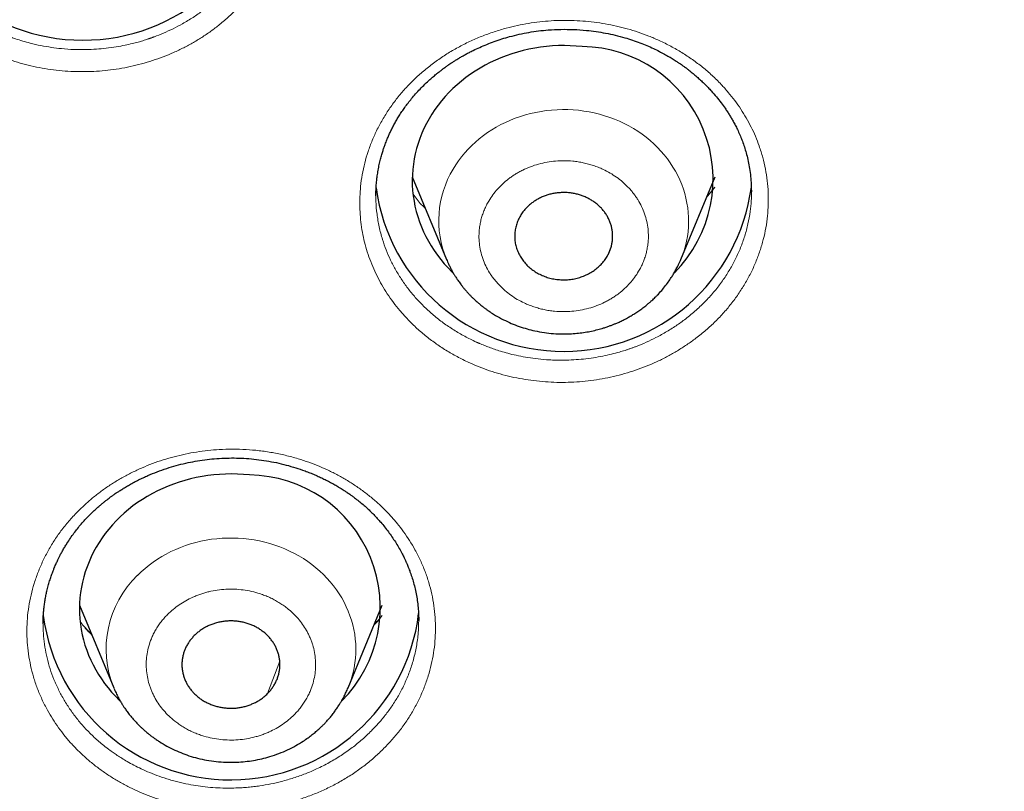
# Model space of a CAD drawing. Header units: millimetres. Extents: x 8 to 578, y 12 to 587.
# Tile 133 of 155: x 334 to 346, y 523 to 532. Entities that reach past the tile are written whole.
import ezdxf

# ---------------------------------------------------------------- set-up
doc = ezdxf.new("R2010")
doc.units = ezdxf.units.MM

msp = doc.modelspace()

# ---------------------------------------------------------------- linework, layer by layer
at = {"color": 7, "linetype": 'Continuous', "lineweight": 30}
for p, q in [((338.427, 530.459), (338.846, 529.447)), ((341.716, 529.447), (342.135, 530.459)), ((342.58, 530.291), (342.58, 530.275)), ((334.352, 525.214), (334.771, 524.201)), ((337.641, 524.201), (338.06, 525.214)), ((333.908, 524.986), (333.908, 524.989)), ((338.506, 525.037), (338.505, 525.025)), ((338.506, 525.037), (338.506, 525.029)), ((334.771, 524.201), (334.772, 524.199)), ((334.771, 524.201), (334.772, 524.199))]:
    msp.add_line(p, q, dxfattribs=at)
at = {"color": 252, "linetype": 'Continuous', "lineweight": 0}
for p, q in [((342.044, 530.224), (342.132, 530.333)), ((342.033, 530.214), (342.044, 530.224)), ((340.866, 529.615), (340.812, 529.482)), ((336.804, 524.526), (336.655, 524.13))]:
    msp.add_line(p, q, dxfattribs=at)
at = {"color": 7, "linetype": 'Continuous', "lineweight": 30, "flags": 128}
for points in [[(340.507, 532.052), (340.434, 532.059), (340.361, 532.063), (340.289, 532.065), (340.216, 532.064), (340.143, 532.06), (340.071, 532.054), (339.998, 532.045), (339.927, 532.034), (339.855, 532.021), (339.785, 532.004), (339.715, 531.986), (339.646, 531.965), (339.578, 531.941), (339.511, 531.916), (339.446, 531.888), (339.381, 531.857), (339.318, 531.825), (339.257, 531.79), (339.197, 531.753), (339.139, 531.714), (339.082, 531.673), (339.028, 531.63), (338.975, 531.586), (338.924, 531.539), (338.875, 531.491), (338.829, 531.441), (338.785, 531.389), (338.743, 531.336), (338.703, 531.281), (338.666, 531.226), (338.632, 531.169), (338.6, 531.11), (338.57, 531.051), (338.543, 530.991), (338.519, 530.929), (338.498, 530.867), (338.479, 530.805), (338.463, 530.741), (338.45, 530.677), (338.44, 530.613), (338.432, 530.549), (338.428, 530.484), (338.426, 530.419), (338.427, 530.354), (338.431, 530.289), (338.438, 530.225), (338.448, 530.16), (338.46, 530.097), (338.475, 530.033), (338.493, 529.97), (338.514, 529.908), (338.538, 529.847), (338.564, 529.786), (338.593, 529.727), (338.625, 529.668), (338.659, 529.611), (338.695, 529.555), (338.734, 529.5), (338.776, 529.446), (338.819, 529.394), (338.865, 529.344), (338.913, 529.295), (338.925, 529.284)], [(336.432, 526.807), (336.359, 526.813), (336.287, 526.817), (336.214, 526.819), (336.141, 526.818), (336.068, 526.814), (335.996, 526.808), (335.924, 526.8), (335.852, 526.789), (335.781, 526.775), (335.71, 526.759), (335.64, 526.74), (335.571, 526.719), (335.504, 526.696), (335.437, 526.67), (335.371, 526.642), (335.307, 526.612), (335.244, 526.579), (335.182, 526.544), (335.122, 526.507), (335.064, 526.468), (335.007, 526.428), (334.953, 526.385), (334.9, 526.34), (334.849, 526.293), (334.801, 526.245), (334.754, 526.195), (334.71, 526.143), (334.668, 526.09), (334.629, 526.036), (334.592, 525.98), (334.557, 525.923), (334.525, 525.865), (334.495, 525.805), (334.469, 525.745), (334.445, 525.684), (334.423, 525.622), (334.404, 525.559), (334.388, 525.496), (334.375, 525.432), (334.365, 525.368), (334.358, 525.303), (334.353, 525.238), (334.351, 525.173), (334.352, 525.109), (334.356, 525.044), (334.363, 524.979), (334.373, 524.915), (334.385, 524.851), (334.401, 524.787), (334.419, 524.725), (334.44, 524.662), (334.463, 524.601), (334.489, 524.54), (334.518, 524.481), (334.55, 524.422), (334.584, 524.365), (334.62, 524.309), (334.659, 524.254), (334.701, 524.201), (334.745, 524.149), (334.791, 524.098), (334.839, 524.05), (334.85, 524.038)]]:
    msp.add_lwpolyline(points, dxfattribs=at)
at = {"color": 252, "linetype": 'Continuous', "lineweight": 0, "flags": 128}
for points in [[(341.715, 529.447), (341.736, 529.5), (341.755, 529.556), (341.771, 529.613), (341.784, 529.67), (341.795, 529.728), (341.803, 529.786), (341.808, 529.845), (341.81, 529.903), (341.809, 529.962), (341.806, 530.021), (341.799, 530.079), (341.79, 530.137), (341.778, 530.195), (341.764, 530.252), (341.746, 530.308), (341.726, 530.364), (341.703, 530.419), (341.678, 530.473), (341.65, 530.526), (341.619, 530.578), (341.586, 530.629), (341.55, 530.678), (341.513, 530.726), (341.472, 530.773), (341.43, 530.818), (341.386, 530.861), (341.339, 530.902), (341.291, 530.942), (341.24, 530.98), (341.188, 531.015), (341.134, 531.049), (341.079, 531.081), (341.022, 531.11), (340.964, 531.138), (340.904, 531.163), (340.844, 531.186), (340.782, 531.206), (340.719, 531.224), (340.656, 531.24), (340.592, 531.253), (340.527, 531.263), (340.462, 531.272), (340.396, 531.277), (340.331, 531.281), (340.265, 531.281), (340.199, 531.279), (340.133, 531.275), (340.068, 531.268), (340.003, 531.259), (339.939, 531.247), (339.875, 531.232), (339.812, 531.216), (339.75, 531.196), (339.688, 531.175), (339.628, 531.151), (339.569, 531.125), (339.512, 531.097), (339.456, 531.066), (339.401, 531.033), (339.348, 530.999), (339.297, 530.962), (339.247, 530.923), (339.2, 530.883), (339.154, 530.84), (339.111, 530.796), (339.069, 530.751), (339.03, 530.703), (338.994, 530.655), (338.959, 530.605), (338.927, 530.553)], [(337.641, 524.201), (337.648, 524.22), (337.669, 524.276), (337.687, 524.332), (337.702, 524.389), (337.714, 524.447), (337.724, 524.505), (337.73, 524.563), (337.734, 524.622), (337.735, 524.68), (337.734, 524.739), (337.729, 524.797), (337.722, 524.856), (337.711, 524.914), (337.698, 524.971), (337.683, 525.028), (337.664, 525.084), (337.643, 525.14), (337.619, 525.194), (337.592, 525.248), (337.563, 525.301), (337.532, 525.352), (337.498, 525.402), (337.461, 525.451), (337.423, 525.499), (337.382, 525.544), (337.339, 525.589), (337.293, 525.631), (337.246, 525.672), (337.197, 525.711), (337.146, 525.748), (337.093, 525.783), (337.039, 525.816), (336.983, 525.847), (336.925, 525.876), (336.866, 525.902), (336.806, 525.926), (336.745, 525.948), (336.683, 525.968), (336.62, 525.985), (336.557, 525.999), (336.492, 526.012), (336.427, 526.021), (336.362, 526.028), (336.296, 526.033), (336.231, 526.035), (336.165, 526.035), (336.099, 526.032), (336.034, 526.027), (335.968, 526.019), (335.904, 526.009), (335.839, 525.996), (335.776, 525.981), (335.713, 525.963), (335.651, 525.943), (335.59, 525.92), (335.531, 525.896), (335.472, 525.869), (335.415, 525.839), (335.36, 525.808), (335.306, 525.775), (335.253, 525.739), (335.203, 525.701), (335.154, 525.662), (335.107, 525.621), (335.063, 525.578)]]:
    msp.add_lwpolyline(points, dxfattribs=at)
at = {"color": 7, "linetype": 'Continuous', "lineweight": 30}
for centre, radius, start, end in [((334.393, 534.45), 2.319, 187.6278, 352.2286), ((340.487, 530.43), 1.623, 315.0906, 89.2947), ((340.28, 530.639), 2.319, 187.8419, 352.3926), ((336.412, 525.184), 1.623, 315.0971, 89.2947), ((336.205, 525.391), 2.317, 187.5539, 353.0254)]:
    msp.add_arc(centre, radius, start, end, dxfattribs=at)
at = {"color": 252, "linetype": 'Continuous', "lineweight": 0}
for centre, radius, start, end in [((339.983, 529.919), 1.232, 149.0161, 202.5797), ((335.932, 524.675), 1.254, 133.9168, 202.1772)]:
    msp.add_arc(centre, radius, start, end, dxfattribs=at)
at = {"color": 7, "linetype": 'Continuous', "lineweight": 30}
for points, knots in [([(314, 507.013), (314.108, 507.013), (314.261, 507.014), (314.488, 507.016), (314.684, 507.018), (314.917, 507.022), (315.163, 507.028), (315.422, 507.035), (315.689, 507.044), (315.963, 507.055), (316.243, 507.068), (316.526, 507.083), (316.814, 507.1), (317.104, 507.119), (317.397, 507.14), (317.692, 507.163), (317.988, 507.188), (318.286, 507.215), (318.585, 507.244), (318.885, 507.275), (319.186, 507.309), (319.488, 507.344), (319.79, 507.382), (320.093, 507.422), (320.397, 507.464), (320.7, 507.508), (321.004, 507.555), (321.308, 507.603), (321.612, 507.654), (321.917, 507.706), (322.221, 507.761), (322.525, 507.818), (322.829, 507.877), (323.133, 507.939), (323.437, 508.002), (323.74, 508.068), (324.044, 508.136), (324.346, 508.206), (324.649, 508.278), (324.951, 508.352), (325.253, 508.428), (325.554, 508.507), (325.855, 508.587), (326.156, 508.67), (326.455, 508.755), (326.755, 508.842), (327.053, 508.931), (327.351, 509.022), (327.649, 509.115), (327.946, 509.211), (328.242, 509.308), (328.537, 509.408), (328.832, 509.509), (329.125, 509.613), (329.418, 509.719), (329.711, 509.827), (330.002, 509.937), (330.293, 510.049), (330.582, 510.163), (330.871, 510.279), (331.159, 510.397), (331.446, 510.517), (331.731, 510.639), (332.016, 510.763), (332.3, 510.89), (332.583, 511.018), (332.865, 511.148), (333.146, 511.28), (333.425, 511.414), (333.704, 511.55), (333.981, 511.689), (334.257, 511.829), (334.532, 511.971), (334.806, 512.115), (335.079, 512.261), (335.35, 512.408), (335.621, 512.558), (335.889, 512.71), (336.157, 512.863), (336.423, 513.019), (336.688, 513.176), (336.952, 513.335), (337.214, 513.496), (337.475, 513.659), (337.735, 513.824), (337.993, 513.99), (338.25, 514.159), (338.505, 514.329), (338.759, 514.501), (339.011, 514.674), (339.262, 514.85), (339.511, 515.027), (339.759, 515.206), (340.005, 515.387), (340.25, 515.57), (340.493, 515.754), (340.734, 515.94), (340.974, 516.127), (341.213, 516.317), (341.449, 516.508), (341.684, 516.701), (341.918, 516.895), (342.149, 517.091), (342.379, 517.288), (342.607, 517.488), (342.834, 517.689), (343.058, 517.891), (343.281, 518.095), (343.503, 518.301), (343.722, 518.508), (343.94, 518.716), (344.155, 518.927), (344.369, 519.138), (344.581, 519.352), (344.792, 519.566), (345, 519.782), (345.206, 520), (345.411, 520.219), (345.614, 520.44), (345.814, 520.662), (346.013, 520.885), (346.21, 521.11), (346.405, 521.336), (346.598, 521.564), (346.789, 521.792), (346.978, 522.023), (347.165, 522.254), (347.35, 522.487), (347.532, 522.721), (347.713, 522.956), (347.892, 523.193), (348.069, 523.431), (348.243, 523.67), (348.416, 523.91), (348.586, 524.152), (348.754, 524.395), (348.92, 524.639), (349.084, 524.884), (349.246, 525.13), (349.406, 525.377), (349.564, 525.626), (349.719, 525.875), (349.872, 526.126), (350.023, 526.377), (350.172, 526.63), (350.318, 526.884), (350.463, 527.139), (350.605, 527.394), (350.745, 527.651), (350.882, 527.909), (351.018, 528.167), (351.151, 528.427), (351.282, 528.687), (351.41, 528.948), (351.536, 529.211), (351.66, 529.474), (351.782, 529.738), (351.901, 530.002), (352.018, 530.268), (352.133, 530.534), (352.245, 530.801), (352.355, 531.068), (352.463, 531.337), (352.568, 531.606), (352.671, 531.876), (352.772, 532.146), (352.87, 532.417), (352.966, 532.689), (353.059, 532.961), (353.15, 533.234), (353.239, 533.507), (353.325, 533.781), (353.409, 534.055), (353.49, 534.33), (353.57, 534.605), (353.646, 534.88), (353.72, 535.156), (353.792, 535.431), (353.861, 535.708), (353.928, 535.984), (353.993, 536.26), (354.054, 536.537), (354.114, 536.813), (354.171, 537.089), (354.226, 537.365), (354.278, 537.64), (354.327, 537.915), (354.374, 538.189), (354.419, 538.462), (354.461, 538.733), (354.5, 539.002), (354.537, 539.268), (354.572, 539.532), (354.603, 539.79), (354.632, 540.044), (354.659, 540.29), (354.683, 540.527), (354.704, 540.754), (354.722, 540.968), (354.738, 541.168), (354.752, 541.353), (354.764, 541.522), (354.774, 541.675), (354.782, 541.812), (354.789, 541.934), (354.795, 542.043), (354.8, 542.138), (354.804, 542.223), (354.807, 542.296), (354.81, 542.361), (354.813, 542.417), (354.815, 542.466), (354.816, 542.508), (354.818, 542.545), (354.819, 542.577), (354.82, 542.604), (354.821, 542.627), (354.822, 542.648), (354.822, 542.665), (354.823, 542.68), (354.823, 542.693), (354.824, 542.704), (354.824, 542.713), (354.824, 542.721), (354.825, 542.727), (354.825, 542.732), (354.825, 542.736), (354.825, 542.74), (354.825, 542.743), (354.825, 542.748), (354.826, 542.753), (354.826, 542.76), (354.826, 542.765), (354.826, 542.768)], [0, 0, 0, 0, 0.005149, 0.007271, 0.010791, 0.014454, 0.018388, 0.0225, 0.026749, 0.031106, 0.035549, 0.040061, 0.04463, 0.049247, 0.053905, 0.058597, 0.06332, 0.068068, 0.07284, 0.077632, 0.082442, 0.087268, 0.09211, 0.096964, 0.10183, 0.106707, 0.111595, 0.116492, 0.121397, 0.12631, 0.13123, 0.136157, 0.141091, 0.14603, 0.150975, 0.155925, 0.16088, 0.165839, 0.170803, 0.175771, 0.180743, 0.185718, 0.190696, 0.195678, 0.200663, 0.205651, 0.210642, 0.215635, 0.220631, 0.225629, 0.23063, 0.235632, 0.240637, 0.245644, 0.250653, 0.255663, 0.260675, 0.265689, 0.270705, 0.275722, 0.28074, 0.28576, 0.290782, 0.295804, 0.300828, 0.305853, 0.31088, 0.315907, 0.320935, 0.325965, 0.330995, 0.336027, 0.341059, 0.346092, 0.351126, 0.356161, 0.361197, 0.366233, 0.37127, 0.376308, 0.381346, 0.386385, 0.391425, 0.396465, 0.401506, 0.406547, 0.411589, 0.416631, 0.421674, 0.426717, 0.431761, 0.436805, 0.441849, 0.446894, 0.451939, 0.456984, 0.46203, 0.467076, 0.472122, 0.477169, 0.482215, 0.487262, 0.492309, 0.497357, 0.502404, 0.507452, 0.512499, 0.517547, 0.522595, 0.527643, 0.53269, 0.537738, 0.542786, 0.547834, 0.552882, 0.55793, 0.562978, 0.568025, 0.573073, 0.57812, 0.583168, 0.588215, 0.593262, 0.598309, 0.603355, 0.608401, 0.613447, 0.618493, 0.623539, 0.628584, 0.633628, 0.638673, 0.643717, 0.64876, 0.653803, 0.658846, 0.663888, 0.668929, 0.67397, 0.67901, 0.68405, 0.689089, 0.694127, 0.699164, 0.704201, 0.709237, 0.714272, 0.719306, 0.724339, 0.729371, 0.734402, 0.739431, 0.74446, 0.749487, 0.754513, 0.759537, 0.76456, 0.769582, 0.774601, 0.779619, 0.784635, 0.789649, 0.794661, 0.799671, 0.804678, 0.809683, 0.814685, 0.819684, 0.82468, 0.829672, 0.834661, 0.839646, 0.844626, 0.849602, 0.854573, 0.859538, 0.864497, 0.869449, 0.874394, 0.879331, 0.884258, 0.889175, 0.894079, 0.89897, 0.903845, 0.908702, 0.913537, 0.918346, 0.923125, 0.927867, 0.932564, 0.937205, 0.941778, 0.946265, 0.950644, 0.954891, 0.958975, 0.962862, 0.96652, 0.969921, 0.973044, 0.975881, 0.978432, 0.980707, 0.982723, 0.984499, 0.986056, 0.987417, 0.988601, 0.989629, 0.990519, 0.99129, 0.991956, 0.992534, 0.993036, 0.993476, 0.993865, 0.994215, 0.994537, 0.994839, 0.995133, 0.995428, 0.995729, 0.996048, 0.996396, 0.996786, 0.997241, 0.997805, 0.998505, 0.998951, 0.999345, 0.99969, 1, 1, 1, 1]), ([(337.982, 530.224), (337.982, 530.228), (337.982, 530.236), (337.981, 530.251), (337.982, 530.271), (337.983, 530.297), (337.984, 530.326), (337.986, 530.36), (337.99, 530.403), (337.996, 530.457), (338.006, 530.522), (338.018, 530.59), (338.033, 530.656), (338.049, 530.714), (338.064, 530.766), (338.079, 530.811), (338.093, 530.85), (338.105, 530.882), (338.115, 530.908), (338.125, 530.932), (338.138, 530.962), (338.155, 531), (338.177, 531.046), (338.202, 531.094), (338.229, 531.143), (338.259, 531.193), (338.291, 531.245), (338.327, 531.296), (338.365, 531.349), (338.408, 531.403), (338.455, 531.46), (338.509, 531.519), (338.567, 531.578), (338.623, 531.632), (338.674, 531.677), (338.716, 531.712), (338.753, 531.742), (338.785, 531.766), (338.811, 531.786), (338.832, 531.801), (338.847, 531.812), (338.861, 531.822), (338.878, 531.833), (338.901, 531.849), (338.931, 531.869), (338.965, 531.89), (339.002, 531.913), (339.041, 531.936), (339.082, 531.959), (339.126, 531.982), (339.183, 532.011), (339.254, 532.044), (339.34, 532.081), (339.431, 532.116), (339.524, 532.147), (339.626, 532.177), (339.736, 532.204), (339.854, 532.227), (339.973, 532.245), (340.103, 532.258), (340.246, 532.265), (340.403, 532.263), (340.546, 532.254), (340.677, 532.238), (340.795, 532.218), (340.913, 532.193), (341.022, 532.164), (341.122, 532.133), (341.213, 532.101), (341.299, 532.066), (341.378, 532.031), (341.449, 531.996), (341.513, 531.962), (341.569, 531.93), (341.614, 531.903), (341.646, 531.883), (341.666, 531.87), (341.682, 531.859), (341.696, 531.85), (341.713, 531.838), (341.735, 531.822), (341.764, 531.802), (341.797, 531.777), (341.835, 531.747), (341.877, 531.713), (341.922, 531.674), (341.967, 531.633), (342.009, 531.592), (342.05, 531.551), (342.097, 531.5), (342.151, 531.439), (342.207, 531.367), (342.251, 531.306), (342.286, 531.254), (342.313, 531.213), (342.338, 531.171), (342.363, 531.126), (342.389, 531.076), (342.417, 531.019), (342.445, 530.957), (342.47, 530.892), (342.494, 530.823), (342.517, 530.748), (342.537, 530.667), (342.554, 530.58), (342.568, 530.486), (342.577, 530.387), (342.578, 530.319), (342.579, 530.284)], [0, 0, 0, 0, 0.002909, 0.005511, 0.009077, 0.012893, 0.017454, 0.022758, 0.028806, 0.03785, 0.048171, 0.059768, 0.07021, 0.07965, 0.088064, 0.095454, 0.101818, 0.10707, 0.11133, 0.114918, 0.118998, 0.126315, 0.134344, 0.142639, 0.151205, 0.160167, 0.169977, 0.179094, 0.188866, 0.199292, 0.210375, 0.222114, 0.234511, 0.247283, 0.256324, 0.264291, 0.271184, 0.277003, 0.281747, 0.285359, 0.287933, 0.289884, 0.292629, 0.296853, 0.302178, 0.307967, 0.314073, 0.320497, 0.32724, 0.334303, 0.341686, 0.354166, 0.367475, 0.381237, 0.394926, 0.408544, 0.425405, 0.442074, 0.458557, 0.474861, 0.496326, 0.517689, 0.539325, 0.555738, 0.572309, 0.589037, 0.605923, 0.619548, 0.63325, 0.646404, 0.658745, 0.670274, 0.680301, 0.68962, 0.698233, 0.70267, 0.706191, 0.708794, 0.710709, 0.713665, 0.717707, 0.722836, 0.729052, 0.736042, 0.744034, 0.752994, 0.762071, 0.770893, 0.779462, 0.787776, 0.802355, 0.816075, 0.828937, 0.83683, 0.84436, 0.85153, 0.859148, 0.867945, 0.877921, 0.889072, 0.899793, 0.911413, 0.923927, 0.937337, 0.951646, 0.966857, 0.982973, 1, 1, 1, 1]), ([(340.812, 529.482), (340.819, 529.495), (340.834, 529.522), (340.851, 529.564), (340.865, 529.608), (340.875, 529.652), (340.88, 529.697), (340.881, 529.742), (340.878, 529.787), (340.871, 529.832), (340.859, 529.875), (340.843, 529.918), (340.824, 529.96), (340.8, 530), (340.773, 530.038), (340.742, 530.074), (340.708, 530.107), (340.671, 530.138), (340.631, 530.166), (340.589, 530.19), (340.544, 530.212), (340.498, 530.23), (340.45, 530.245), (340.401, 530.255), (340.351, 530.263), (340.3, 530.266), (340.249, 530.265), (340.199, 530.261), (340.149, 530.253), (340.1, 530.241), (340.053, 530.226), (340.007, 530.207), (339.963, 530.185), (339.921, 530.159), (339.882, 530.131), (339.845, 530.1), (339.812, 530.066), (339.779, 530.026), (339.76, 529.996), (339.75, 529.98)], [0, 0, 0, 0, 0.026463, 0.052925, 0.080157, 0.107388, 0.133851, 0.160314, 0.187545, 0.214777, 0.24124, 0.267702, 0.294934, 0.322165, 0.348628, 0.375091, 0.402322, 0.429554, 0.456017, 0.482479, 0.509711, 0.536942, 0.563405, 0.589868, 0.617099, 0.644331, 0.670794, 0.697256, 0.724488, 0.751719, 0.778182, 0.804645, 0.831876, 0.859108, 0.885571, 0.912033, 0.939265, 0.966496, 1, 1, 1, 1]), ([(342.132, 530.331), (342.13, 530.329), (342.117, 530.312), (342.092, 530.283), (342.062, 530.248), (342.043, 530.228), (342.035, 530.22)], [0, 0, 0, 0, 0.061588, 0.44347, 0.774874, 1, 1, 1, 1]), ([(339.75, 529.98), (339.74, 529.962), (339.72, 529.926), (339.7, 529.869), (339.686, 529.81), (339.68, 529.75), (339.681, 529.689), (339.69, 529.63), (339.707, 529.571), (339.731, 529.515), (339.761, 529.461), (339.798, 529.411), (339.842, 529.365), (339.891, 529.323), (339.944, 529.287), (340.003, 529.256), (340.064, 529.231), (340.128, 529.213), (340.195, 529.201), (340.262, 529.196), (340.329, 529.197), (340.396, 529.205), (340.462, 529.22), (340.525, 529.242), (340.585, 529.269), (340.641, 529.302), (340.693, 529.341), (340.74, 529.385), (340.78, 529.432), (340.801, 529.466), (340.812, 529.482)], [0, 0, 0, 0, 0.035758, 0.07163, 0.107387, 0.143145, 0.179017, 0.214775, 0.250533, 0.286405, 0.322162, 0.35792, 0.393792, 0.42955, 0.465308, 0.50118, 0.536937, 0.572695, 0.608567, 0.644325, 0.680083, 0.715955, 0.751712, 0.78747, 0.823342, 0.8591, 0.894858, 0.930729, 0.966487, 1, 1, 1, 1]), ([(338.846, 529.447), (338.85, 529.437), (338.859, 529.415), (338.876, 529.38), (338.895, 529.341), (338.916, 529.301), (338.938, 529.264), (338.958, 529.231), (338.976, 529.204), (338.992, 529.181), (339.008, 529.158), (339.027, 529.134), (339.048, 529.106), (339.071, 529.078), (339.095, 529.051), (339.118, 529.025), (339.143, 528.999), (339.17, 528.973), (339.195, 528.949), (339.218, 528.928), (339.237, 528.912), (339.253, 528.899), (339.269, 528.885), (339.289, 528.869), (339.314, 528.85), (339.34, 528.831), (339.367, 528.812), (339.394, 528.794), (339.42, 528.777), (339.47, 528.747), (339.542, 528.708), (339.638, 528.663), (339.735, 528.625), (339.831, 528.595), (339.934, 528.57), (340.042, 528.55), (340.157, 528.537), (340.268, 528.533), (340.37, 528.536), (340.461, 528.543), (340.543, 528.554), (340.622, 528.569), (340.697, 528.586), (340.76, 528.604), (340.811, 528.621), (340.85, 528.635), (340.887, 528.649), (340.923, 528.664), (340.963, 528.681), (341.01, 528.704), (341.059, 528.729), (341.107, 528.757), (341.154, 528.785), (341.193, 528.811), (341.226, 528.834), (341.25, 528.852), (341.273, 528.87), (341.294, 528.886), (341.31, 528.9), (341.322, 528.91), (341.334, 528.92), (341.347, 528.931), (341.363, 528.946), (341.381, 528.963), (341.403, 528.984), (341.437, 529.019), (341.48, 529.066), (341.528, 529.124), (341.57, 529.182), (341.605, 529.234), (341.634, 529.282), (341.661, 529.331), (341.689, 529.386), (341.707, 529.426), (341.716, 529.447)], [0, 0, 0, 0, 0.009007, 0.019594, 0.031881, 0.045807, 0.058797, 0.069864, 0.07901, 0.086332, 0.093948, 0.102736, 0.112693, 0.123631, 0.133171, 0.143009, 0.153142, 0.16357, 0.173934, 0.182619, 0.189435, 0.194585, 0.199862, 0.207148, 0.216201, 0.225414, 0.234481, 0.243404, 0.252184, 0.260819, 0.291056, 0.320209, 0.348547, 0.376094, 0.402871, 0.435296, 0.466613, 0.497006, 0.526531, 0.549529, 0.57197, 0.593854, 0.615178, 0.634987, 0.647727, 0.659294, 0.669804, 0.679729, 0.691557, 0.70596, 0.722941, 0.73687, 0.751979, 0.768275, 0.776371, 0.784732, 0.793357, 0.80104, 0.806705, 0.811007, 0.814579, 0.819379, 0.825409, 0.83267, 0.841164, 0.850891, 0.873856, 0.895413, 0.915536, 0.934228, 0.948304, 0.963814, 0.98104, 1, 1, 1, 1]), ([(333.906, 524.983), (333.906, 524.99), (333.906, 525.006), (333.907, 525.036), (333.908, 525.074), (333.911, 525.12), (333.916, 525.173), (333.923, 525.231), (333.932, 525.289), (333.943, 525.345), (333.957, 525.403), (333.972, 525.463), (333.99, 525.523), (334.009, 525.58), (334.027, 525.627), (334.042, 525.667), (334.055, 525.697), (334.067, 525.723), (334.077, 525.746), (334.089, 525.771), (334.104, 525.801), (334.122, 525.838), (334.145, 525.88), (334.171, 525.924), (334.203, 525.976), (334.24, 526.033), (334.283, 526.093), (334.327, 526.151), (334.372, 526.205), (334.418, 526.257), (334.463, 526.304), (334.508, 526.349), (334.554, 526.392), (334.595, 526.428), (334.63, 526.457), (334.66, 526.481), (334.687, 526.503), (334.712, 526.522), (334.731, 526.536), (334.746, 526.547), (334.761, 526.558), (334.78, 526.571), (334.804, 526.588), (334.835, 526.608), (334.872, 526.632), (334.916, 526.659), (334.965, 526.688), (335.019, 526.718), (335.076, 526.747), (335.132, 526.774), (335.208, 526.808), (335.303, 526.847), (335.419, 526.888), (335.535, 526.923), (335.652, 526.952), (335.768, 526.976), (335.885, 526.994), (336.003, 527.007), (336.123, 527.014), (336.245, 527.016), (336.366, 527.012), (336.489, 527.002), (336.611, 526.986), (336.733, 526.965), (336.853, 526.938), (336.97, 526.905), (337.067, 526.874), (337.144, 526.845), (337.204, 526.822), (337.262, 526.797), (337.318, 526.771), (337.373, 526.744), (337.427, 526.716), (337.477, 526.688), (337.52, 526.663), (337.555, 526.642), (337.58, 526.626), (337.601, 526.613), (337.617, 526.602), (337.633, 526.591), (337.652, 526.578), (337.677, 526.56), (337.714, 526.533), (337.759, 526.498), (337.811, 526.457), (337.861, 526.413), (337.909, 526.368), (337.955, 526.322), (337.999, 526.275), (338.044, 526.225), (338.089, 526.17), (338.135, 526.111), (338.178, 526.05), (338.22, 525.987), (338.259, 525.923), (338.288, 525.87), (338.309, 525.83), (338.321, 525.805), (338.331, 525.785), (338.339, 525.768), (338.345, 525.755), (338.35, 525.744), (338.356, 525.73), (338.364, 525.712), (338.373, 525.689), (338.384, 525.662), (338.396, 525.63), (338.413, 525.584), (338.433, 525.523), (338.453, 525.449), (338.471, 525.371), (338.486, 525.29), (338.497, 525.205), (338.504, 525.121), (338.505, 525.064), (338.506, 525.037)], [0, 0, 0, 0, 0.00389, 0.008937, 0.015157, 0.022559, 0.031147, 0.040601, 0.049938, 0.058907, 0.067509, 0.077928, 0.087757, 0.096996, 0.105593, 0.111529, 0.116645, 0.120941, 0.124602, 0.128591, 0.133747, 0.140068, 0.147556, 0.155755, 0.163704, 0.17563, 0.186865, 0.197409, 0.208551, 0.218799, 0.228407, 0.237841, 0.247094, 0.256167, 0.261768, 0.267298, 0.272714, 0.277276, 0.280724, 0.283057, 0.285401, 0.288697, 0.292959, 0.298185, 0.304512, 0.311843, 0.320178, 0.329188, 0.338157, 0.347062, 0.355904, 0.373298, 0.390446, 0.40735, 0.424015, 0.440444, 0.456709, 0.473116, 0.489701, 0.506403, 0.523214, 0.54014, 0.557185, 0.574352, 0.591611, 0.608612, 0.625257, 0.634424, 0.643479, 0.652424, 0.661258, 0.669981, 0.678594, 0.687098, 0.694904, 0.7001, 0.704472, 0.708019, 0.710743, 0.712953, 0.716242, 0.720836, 0.726733, 0.736207, 0.746116, 0.755977, 0.765789, 0.775554, 0.785272, 0.794943, 0.806239, 0.817637, 0.829136, 0.840736, 0.852436, 0.864064, 0.869105, 0.873402, 0.876957, 0.87977, 0.88184, 0.883518, 0.885863, 0.888948, 0.892774, 0.897339, 0.902644, 0.908687, 0.920423, 0.932738, 0.945515, 0.958754, 0.972457, 0.986626, 1, 1, 1, 1]), ([(338.057, 525.086), (338.053, 525.081), (338.04, 525.065), (338.019, 525.04), (337.994, 525.012), (337.976, 524.992), (337.965, 524.981), (337.962, 524.978)], [0, 0, 0, 0, 0.137314, 0.430012, 0.692015, 0.909036, 1, 1, 1, 1]), ([(334.501, 524.853), (334.495, 524.859), (334.48, 524.875), (334.454, 524.902), (334.428, 524.93), (334.413, 524.948), (334.407, 524.955)], [0, 0, 0, 0, 0.178078, 0.473533, 0.805933, 1, 1, 1, 1]), ([(336.655, 524.13), (336.665, 524.142), (336.687, 524.164), (336.715, 524.201), (336.74, 524.241), (336.762, 524.282), (336.779, 524.324), (336.792, 524.368), (336.801, 524.412), (336.806, 524.457), (336.806, 524.502), (336.803, 524.547), (336.795, 524.592), (336.782, 524.636), (336.766, 524.678), (336.746, 524.72), (336.722, 524.759), (336.694, 524.797), (336.663, 524.833), (336.629, 524.866), (336.591, 524.896), (336.551, 524.924), (336.508, 524.948), (336.464, 524.969), (336.417, 524.987), (336.368, 525.001), (336.319, 525.011), (336.269, 525.018), (336.219, 525.02), (336.168, 525.019), (336.118, 525.015), (336.068, 525.006), (336.019, 524.994), (335.971, 524.978), (335.926, 524.959), (335.882, 524.936), (335.841, 524.91), (335.798, 524.879), (335.772, 524.854), (335.757, 524.84)], [0, 0, 0, 0, 0.026463, 0.052925, 0.080157, 0.107388, 0.133851, 0.160314, 0.187545, 0.214777, 0.24124, 0.267702, 0.294934, 0.322165, 0.348628, 0.375091, 0.402322, 0.429554, 0.456017, 0.482479, 0.509711, 0.536942, 0.563405, 0.589868, 0.617099, 0.644331, 0.670794, 0.697256, 0.724488, 0.751719, 0.778182, 0.804645, 0.831876, 0.859108, 0.885571, 0.912033, 0.939265, 0.966496, 1, 1, 1, 1]), ([(335.757, 524.84), (335.747, 524.829), (335.725, 524.806), (335.697, 524.769), (335.672, 524.73), (335.65, 524.689), (335.633, 524.646), (335.62, 524.603), (335.611, 524.558), (335.606, 524.513), (335.606, 524.468), (335.609, 524.424), (335.617, 524.379), (335.63, 524.335), (335.646, 524.292), (335.666, 524.251), (335.69, 524.211), (335.718, 524.173), (335.749, 524.138), (335.783, 524.105), (335.821, 524.074), (335.861, 524.047), (335.904, 524.023), (335.948, 524.002), (335.995, 523.984), (336.044, 523.97), (336.093, 523.96), (336.143, 523.953), (336.193, 523.95), (336.244, 523.951), (336.294, 523.956), (336.344, 523.964), (336.393, 523.977), (336.441, 523.993), (336.486, 524.012), (336.53, 524.034), (336.571, 524.06), (336.614, 524.092), (336.64, 524.117), (336.655, 524.13)], [0, 0, 0, 0, 0.026463, 0.052925, 0.080157, 0.107388, 0.133851, 0.160314, 0.187545, 0.214777, 0.24124, 0.267702, 0.294934, 0.322165, 0.348628, 0.375091, 0.402322, 0.429554, 0.456017, 0.482479, 0.509711, 0.536942, 0.563405, 0.589868, 0.617099, 0.644331, 0.670794, 0.697256, 0.724488, 0.751719, 0.778182, 0.804645, 0.831876, 0.859108, 0.885571, 0.912033, 0.939265, 0.966496, 1, 1, 1, 1]), ([(334.773, 524.196), (334.782, 524.177), (334.798, 524.138), (334.825, 524.085), (334.851, 524.038), (334.875, 523.999), (334.895, 523.968), (334.913, 523.942), (334.928, 523.92), (334.95, 523.89), (334.981, 523.851), (335.022, 523.803), (335.061, 523.761), (335.095, 523.727), (335.119, 523.705), (335.137, 523.688), (335.153, 523.675), (335.169, 523.661), (335.191, 523.643), (335.219, 523.62), (335.253, 523.594), (335.291, 523.568), (335.347, 523.53), (335.422, 523.486), (335.518, 523.438), (335.616, 523.396), (335.719, 523.36), (335.826, 523.331), (335.938, 523.309), (336.056, 523.294), (336.169, 523.288), (336.278, 523.289), (336.381, 523.297), (336.483, 523.311), (336.584, 523.331), (336.688, 523.359), (336.794, 523.395), (336.9, 523.44), (336.999, 523.491), (337.082, 523.541), (337.149, 523.587), (337.201, 523.626), (337.241, 523.658), (337.27, 523.684), (337.292, 523.704), (337.316, 523.727), (337.344, 523.754), (337.375, 523.786), (337.408, 523.823), (337.441, 523.864), (337.474, 523.906), (337.498, 523.941), (337.517, 523.969), (337.533, 523.993), (337.551, 524.022), (337.572, 524.058), (337.594, 524.099), (337.618, 524.148), (337.633, 524.183), (337.641, 524.201)], [0, 0, 0, 0, 0.018082, 0.03548, 0.05062, 0.06351, 0.074157, 0.082572, 0.089968, 0.097526, 0.113894, 0.131549, 0.150805, 0.162658, 0.171832, 0.178297, 0.183085, 0.189075, 0.196441, 0.206887, 0.219239, 0.232511, 0.245738, 0.275628, 0.305287, 0.334713, 0.364126, 0.394424, 0.425714, 0.458007, 0.491316, 0.518708, 0.546767, 0.575383, 0.60348, 0.6308, 0.663867, 0.695743, 0.726439, 0.755908, 0.776122, 0.794302, 0.810436, 0.818929, 0.826843, 0.836007, 0.846869, 0.859525, 0.873394, 0.888461, 0.903886, 0.917913, 0.925148, 0.933051, 0.942771, 0.954319, 0.967701, 0.982926, 1, 1, 1, 1])]:
    msp.add_open_spline(points, degree=3, knots=knots, dxfattribs=at)
at = {"color": 252, "linetype": 'Continuous', "lineweight": 0}
for points, knots in [([(336.661, 533.038), (336.636, 532.994), (336.588, 532.906), (336.504, 532.78), (336.412, 532.659), (336.31, 532.544), (336.2, 532.435), (336.088, 532.337), (335.975, 532.25), (335.863, 532.173), (335.748, 532.103), (335.628, 532.038), (335.505, 531.979), (335.378, 531.927), (335.246, 531.88), (335.111, 531.84), (334.975, 531.807), (334.837, 531.781), (334.699, 531.762), (334.561, 531.75), (334.422, 531.745), (334.281, 531.746), (334.139, 531.755), (333.998, 531.771), (333.86, 531.794), (333.724, 531.823), (333.592, 531.859), (333.462, 531.902), (333.333, 531.951), (333.207, 532.007), (333.084, 532.07), (332.966, 532.138), (332.854, 532.211), (332.747, 532.29), (332.645, 532.374), (332.542, 532.468), (332.44, 532.573), (332.342, 532.689), (332.253, 532.811), (332.173, 532.937), (332.103, 533.068), (332.045, 533.196), (331.999, 533.321), (331.962, 533.441), (331.933, 533.564), (331.912, 533.687), (331.898, 533.812), (331.893, 533.936), (331.895, 534.068), (331.907, 534.207), (331.93, 534.351), (331.963, 534.493), (332.007, 534.633), (332.062, 534.771), (332.124, 534.9), (332.191, 535.019), (332.261, 535.127), (332.337, 535.232), (332.42, 535.332), (332.509, 535.428), (332.605, 535.52), (332.712, 535.612), (332.83, 535.703), (332.961, 535.79), (333.098, 535.87), (333.241, 535.942), (333.389, 536.005), (333.533, 536.057), (333.673, 536.099), (333.807, 536.132), (333.943, 536.158), (334.081, 536.177), (334.221, 536.189), (334.362, 536.195), (334.504, 536.193), (334.644, 536.184), (334.781, 536.169), (334.918, 536.147), (335.054, 536.118), (335.188, 536.082), (335.321, 536.039), (335.451, 535.989), (335.578, 535.933), (335.699, 535.872), (335.816, 535.805), (335.928, 535.732), (336.036, 535.653), (336.14, 535.568), (336.244, 535.473), (336.347, 535.367), (336.445, 535.251), (336.534, 535.13), (336.614, 535.004), (336.684, 534.873), (336.746, 534.737), (336.797, 534.599), (336.838, 534.457), (336.868, 534.315), (336.887, 534.171), (336.896, 534.026), (336.894, 533.88), (336.882, 533.735), (336.859, 533.59), (336.825, 533.448), (336.781, 533.309), (336.727, 533.171), (336.683, 533.082), (336.661, 533.038)], [0, 0, 0, 0, 0.010511, 0.020955, 0.031367, 0.041781, 0.052232, 0.062756, 0.071772, 0.080714, 0.089608, 0.098479, 0.107355, 0.116263, 0.12523, 0.134341, 0.14334, 0.152257, 0.161123, 0.169968, 0.178822, 0.187716, 0.196883, 0.205921, 0.214858, 0.223726, 0.232553, 0.241369, 0.250201, 0.259318, 0.268326, 0.277252, 0.286123, 0.294966, 0.303809, 0.312676, 0.32319, 0.333603, 0.343956, 0.354297, 0.364671, 0.375126, 0.384007, 0.392906, 0.401858, 0.410843, 0.419762, 0.428656, 0.437565, 0.448098, 0.458507, 0.468852, 0.479199, 0.489612, 0.500159, 0.509179, 0.518113, 0.526996, 0.535865, 0.544758, 0.553708, 0.562752, 0.573104, 0.583489, 0.593952, 0.604376, 0.614774, 0.625186, 0.634038, 0.642871, 0.651712, 0.660583, 0.669512, 0.678522, 0.68764, 0.69648, 0.705306, 0.714141, 0.723013, 0.731948, 0.740973, 0.750116, 0.759022, 0.767888, 0.776742, 0.785611, 0.794526, 0.803514, 0.812603, 0.82308, 0.833475, 0.843831, 0.854191, 0.864596, 0.875085, 0.885586, 0.896003, 0.906373, 0.916733, 0.927116, 0.937555, 0.948026, 0.95843, 0.968798, 0.979162, 0.989552, 1, 1, 1, 1]), ([(336.477, 533.205), (336.453, 533.16), (336.404, 533.071), (336.316, 532.943), (336.216, 532.818), (336.104, 532.697), (335.986, 532.589), (335.865, 532.493), (335.744, 532.409), (335.621, 532.335), (335.499, 532.27), (335.384, 532.218), (335.302, 532.185), (335.256, 532.168), (335.244, 532.164), (335.231, 532.159), (335.218, 532.155), (335.206, 532.15), (335.193, 532.146), (335.177, 532.141), (335.155, 532.134), (335.119, 532.122), (335.066, 532.107), (334.994, 532.088), (334.904, 532.068), (334.797, 532.048), (334.68, 532.031), (334.555, 532.02), (334.424, 532.014), (334.281, 532.016), (334.141, 532.025), (334.006, 532.042), (333.878, 532.064), (333.761, 532.091), (333.657, 532.119), (333.589, 532.141), (333.543, 532.157), (333.519, 532.166), (333.494, 532.175), (333.47, 532.184), (333.446, 532.193), (333.379, 532.22), (333.272, 532.268), (333.131, 532.344), (332.997, 532.428), (332.871, 532.52), (332.754, 532.618), (332.646, 532.722), (332.547, 532.832), (332.457, 532.947), (332.378, 533.065), (332.308, 533.187), (332.248, 533.312), (332.194, 533.447), (332.15, 533.593), (332.117, 533.748), (332.096, 533.902), (332.094, 534.005), (332.093, 534.055)], [0, 0, 0, 0, 0.026542, 0.053633, 0.081274, 0.109463, 0.138202, 0.162572, 0.187323, 0.212456, 0.233864, 0.255541, 0.27484, 0.277019, 0.279201, 0.281386, 0.283573, 0.285763, 0.287956, 0.290151, 0.293815, 0.29941, 0.308673, 0.320716, 0.335539, 0.353142, 0.373525, 0.392634, 0.413674, 0.436644, 0.461544, 0.481396, 0.502324, 0.524329, 0.539442, 0.555025, 0.559184, 0.563375, 0.567598, 0.571853, 0.576141, 0.580461, 0.607261, 0.633835, 0.660181, 0.686301, 0.712193, 0.737859, 0.763298, 0.78851, 0.813495, 0.838253, 0.862785, 0.887089, 0.915953, 0.94449, 0.9727, 1, 1, 1, 1]), ([(342.499, 529.148), (342.473, 529.106), (342.42, 529.02), (342.33, 528.899), (342.232, 528.782), (342.125, 528.672), (342.009, 528.567), (341.892, 528.474), (341.775, 528.391), (341.66, 528.319), (341.541, 528.252), (341.419, 528.192), (341.292, 528.138), (341.161, 528.089), (341.027, 528.047), (340.891, 528.012), (340.753, 527.984), (340.615, 527.962), (340.476, 527.948), (340.336, 527.941), (340.197, 527.94), (340.055, 527.947), (339.915, 527.961), (339.775, 527.981), (339.638, 528.008), (339.504, 528.043), (339.373, 528.083), (339.245, 528.13), (339.112, 528.187), (338.976, 528.254), (338.839, 528.333), (338.708, 528.42), (338.585, 528.513), (338.469, 528.614), (338.366, 528.716), (338.274, 528.819), (338.194, 528.92), (338.12, 529.025), (338.053, 529.133), (337.994, 529.245), (337.941, 529.36), (337.895, 529.478), (337.857, 529.597), (337.827, 529.718), (337.805, 529.841), (337.79, 529.966), (337.783, 530.09), (337.784, 530.214), (337.793, 530.346), (337.812, 530.484), (337.843, 530.627), (337.884, 530.767), (337.935, 530.905), (337.997, 531.041), (338.07, 531.173), (338.151, 531.301), (338.241, 531.423), (338.34, 531.539), (338.447, 531.65), (338.563, 531.754), (338.686, 531.851), (338.815, 531.942), (338.951, 532.024), (339.092, 532.098), (339.237, 532.164), (339.389, 532.221), (339.536, 532.267), (339.679, 532.304), (339.816, 532.332), (339.953, 532.353), (340.092, 532.367), (340.232, 532.374), (340.374, 532.374), (340.514, 532.366), (340.654, 532.353), (340.791, 532.332), (340.926, 532.305), (341.06, 532.271), (341.193, 532.23), (341.323, 532.183), (341.457, 532.125), (341.593, 532.058), (341.729, 531.98), (341.859, 531.894), (341.983, 531.801), (342.1, 531.7), (342.204, 531.596), (342.297, 531.493), (342.377, 531.392), (342.451, 531.287), (342.518, 531.179), (342.577, 531.068), (342.63, 530.954), (342.678, 530.829), (342.72, 530.696), (342.753, 530.554), (342.775, 530.411), (342.787, 530.267), (342.787, 530.123), (342.778, 529.978), (342.758, 529.834), (342.727, 529.691), (342.685, 529.551), (342.634, 529.413), (342.573, 529.278), (342.524, 529.192), (342.499, 529.148)], [0, 0, 0, 0, 0.010437, 0.020815, 0.031169, 0.041537, 0.051956, 0.062464, 0.07143, 0.080336, 0.08921, 0.098079, 0.106973, 0.115922, 0.124957, 0.134024, 0.142992, 0.151891, 0.160756, 0.169617, 0.178509, 0.187462, 0.196591, 0.205603, 0.21453, 0.223401, 0.232245, 0.241091, 0.249967, 0.26054, 0.270996, 0.281376, 0.291719, 0.302067, 0.312458, 0.321431, 0.330346, 0.339227, 0.348099, 0.356988, 0.365923, 0.374931, 0.383798, 0.392698, 0.401661, 0.41065, 0.419565, 0.428467, 0.437388, 0.447898, 0.458302, 0.468654, 0.479013, 0.489442, 0.499999, 0.510529, 0.520949, 0.531313, 0.541675, 0.55209, 0.562608, 0.573074, 0.583461, 0.593811, 0.604169, 0.614576, 0.625072, 0.633985, 0.642864, 0.651731, 0.66061, 0.669523, 0.678493, 0.687544, 0.696427, 0.705285, 0.71414, 0.723018, 0.731943, 0.740942, 0.750038, 0.760454, 0.770809, 0.78115, 0.791521, 0.80197, 0.812541, 0.821573, 0.83052, 0.839414, 0.848284, 0.857161, 0.866073, 0.875046, 0.885615, 0.896067, 0.906444, 0.916789, 0.92714, 0.937536, 0.948045, 0.958467, 0.968839, 0.979195, 0.989571, 1, 1, 1, 1]), ([(339.363, 530.161), (339.353, 530.144), (339.334, 530.109), (339.309, 530.056), (339.288, 530.001), (339.271, 529.945), (339.258, 529.888), (339.247, 529.818), (339.242, 529.736), (339.246, 529.642), (339.262, 529.549), (339.289, 529.457), (339.325, 529.368), (339.364, 529.297), (339.399, 529.243), (339.428, 529.204), (339.46, 529.166), (339.503, 529.119), (339.56, 529.065), (339.633, 529.007), (339.712, 528.956), (339.787, 528.917), (339.856, 528.887), (339.916, 528.865), (339.978, 528.847), (340.04, 528.831), (340.104, 528.82), (340.183, 528.81), (340.275, 528.805), (340.381, 528.81), (340.485, 528.823), (340.588, 528.847), (340.688, 528.879), (340.767, 528.914), (340.828, 528.946), (340.872, 528.971), (340.915, 528.999), (340.968, 529.038), (341.028, 529.089), (341.093, 529.154), (341.15, 529.225), (341.194, 529.292), (341.228, 529.353), (341.252, 529.406), (341.273, 529.461), (341.29, 529.517), (341.303, 529.574), (341.314, 529.644), (341.32, 529.726), (341.315, 529.82), (341.299, 529.913), (341.273, 530.005), (341.236, 530.094), (341.198, 530.165), (341.162, 530.219), (341.133, 530.258), (341.102, 530.296), (341.059, 530.343), (341.002, 530.397), (340.928, 530.455), (340.849, 530.506), (340.774, 530.545), (340.705, 530.575), (340.645, 530.597), (340.584, 530.615), (340.521, 530.631), (340.457, 530.642), (340.379, 530.652), (340.286, 530.657), (340.181, 530.652), (340.076, 530.639), (339.973, 530.615), (339.873, 530.583), (339.794, 530.548), (339.733, 530.516), (339.689, 530.491), (339.646, 530.463), (339.594, 530.424), (339.533, 530.373), (339.469, 530.308), (339.411, 530.238), (339.379, 530.187), (339.363, 530.161)], [0, 0, 0, 0, 0.010056, 0.020036, 0.029981, 0.03993, 0.049924, 0.060002, 0.076307, 0.09246, 0.108634, 0.125, 0.141305, 0.157458, 0.165534, 0.173637, 0.181788, 0.190009, 0.205043, 0.219963, 0.234904, 0.249999, 0.260044, 0.270017, 0.27996, 0.289912, 0.299912, 0.310002, 0.326307, 0.34246, 0.358634, 0.375, 0.391305, 0.407458, 0.415534, 0.423637, 0.431788, 0.440009, 0.455043, 0.469963, 0.484904, 0.499999, 0.510044, 0.520017, 0.52996, 0.539912, 0.549912, 0.560002, 0.576307, 0.59246, 0.608634, 0.625, 0.641305, 0.657458, 0.665534, 0.673637, 0.681788, 0.690009, 0.705043, 0.719963, 0.734904, 0.749999, 0.760044, 0.770017, 0.77996, 0.789912, 0.799912, 0.810002, 0.826307, 0.84246, 0.858634, 0.875, 0.891305, 0.907458, 0.915534, 0.923637, 0.931788, 0.940009, 0.955059, 0.969984, 0.98492, 1, 1, 1, 1]), ([(338.436, 530.245), (338.468, 530.201), (338.514, 530.139), (338.571, 530.085), (338.588, 530.07)], [0, 0, 0, 0, 0.712293, 1, 1, 1, 1]), ([(342.58, 530.275), (342.58, 530.239), (342.579, 530.158), (342.565, 530.026), (342.54, 529.882), (342.5, 529.733), (342.449, 529.591), (342.389, 529.454), (342.34, 529.368), (342.316, 529.325)], [0, 0, 0, 0, 0.112155, 0.245353, 0.402382, 0.55636, 0.707289, 0.855168, 1, 1, 1, 1]), ([(342.316, 529.325), (342.29, 529.283), (342.237, 529.197), (342.143, 529.074), (342.038, 528.953), (341.92, 528.838), (341.797, 528.734), (341.672, 528.642), (341.545, 528.562), (341.418, 528.491), (341.292, 528.431), (341.199, 528.392), (341.134, 528.368), (341.101, 528.356), (341.067, 528.344), (341.032, 528.333), (340.998, 528.322), (340.943, 528.306), (340.864, 528.285), (340.759, 528.262), (340.644, 528.241), (340.525, 528.226), (340.402, 528.216), (340.31, 528.213), (340.246, 528.212), (340.211, 528.213), (340.177, 528.213), (340.142, 528.215), (340.106, 528.216), (340.037, 528.221), (339.938, 528.23), (339.815, 528.249), (339.702, 528.271), (339.6, 528.295), (339.512, 528.321), (339.435, 528.346), (339.369, 528.369), (339.308, 528.393), (339.266, 528.41), (339.241, 528.421), (339.234, 528.424), (339.228, 528.427), (339.222, 528.43), (339.216, 528.432), (339.164, 528.456), (339.068, 528.504), (338.933, 528.582), (338.806, 528.668), (338.687, 528.762), (338.577, 528.862), (338.475, 528.967), (338.382, 529.078), (338.299, 529.194), (338.225, 529.313), (338.16, 529.436), (338.106, 529.562), (338.058, 529.698), (338.019, 529.845), (337.993, 530.001), (337.981, 530.129), (337.982, 530.204), (337.982, 530.228)], [0, 0, 0, 0, 0.026598, 0.053853, 0.081764, 0.110332, 0.139557, 0.164415, 0.189729, 0.215499, 0.237501, 0.259824, 0.265725, 0.271648, 0.277593, 0.28356, 0.289549, 0.295561, 0.311865, 0.329601, 0.348767, 0.369365, 0.388675, 0.409093, 0.414625, 0.420232, 0.425916, 0.431675, 0.437511, 0.443422, 0.465681, 0.48628, 0.505218, 0.522496, 0.538113, 0.551191, 0.562822, 0.573006, 0.584233, 0.585517, 0.586757, 0.587954, 0.589108, 0.590219, 0.591287, 0.617932, 0.644404, 0.670703, 0.696829, 0.722781, 0.74856, 0.774166, 0.799598, 0.824857, 0.849943, 0.874856, 0.899595, 0.929052, 0.95826, 0.987218, 1, 1, 1, 1]), ([(338.08, 523.46), (338.043, 523.424), (337.969, 523.353), (337.849, 523.254), (337.723, 523.162), (337.589, 523.077), (337.449, 523), (337.304, 522.931), (337.154, 522.871), (337.002, 522.819), (336.845, 522.777), (336.686, 522.743), (336.524, 522.719), (336.359, 522.704), (336.195, 522.699), (336.031, 522.703), (335.869, 522.716), (335.708, 522.739), (335.549, 522.771), (335.399, 522.811), (335.259, 522.857), (335.129, 522.906), (335.005, 522.962), (334.884, 523.023), (334.768, 523.091), (334.656, 523.164), (334.548, 523.243), (334.445, 523.328), (334.347, 523.418), (334.256, 523.512), (334.172, 523.61), (334.095, 523.712), (334.024, 523.817), (333.955, 523.933), (333.891, 524.059), (333.834, 524.195), (333.787, 524.334), (333.752, 524.474), (333.726, 524.617), (333.711, 524.761), (333.706, 524.906), (333.712, 525.051), (333.729, 525.195), (333.757, 525.337), (333.795, 525.479), (333.844, 525.618), (333.903, 525.755), (333.971, 525.887), (334.048, 526.015), (334.135, 526.138), (334.232, 526.256), (334.333, 526.363), (334.435, 526.461), (334.537, 526.547), (334.644, 526.628), (334.755, 526.704), (334.872, 526.773), (334.993, 526.837), (335.118, 526.896), (335.246, 526.948), (335.377, 526.993), (335.511, 527.031), (335.647, 527.064), (335.785, 527.089), (335.924, 527.108), (336.071, 527.12), (336.227, 527.124), (336.391, 527.12), (336.553, 527.106), (336.714, 527.082), (336.873, 527.049), (337.022, 527.009), (337.16, 526.963), (337.288, 526.914), (337.412, 526.859), (337.532, 526.797), (337.649, 526.73), (337.762, 526.656), (337.87, 526.576), (337.973, 526.492), (338.069, 526.404), (338.159, 526.311), (338.244, 526.213), (338.322, 526.111), (338.395, 526.004), (338.464, 525.887), (338.528, 525.761), (338.585, 525.627), (338.631, 525.489), (338.667, 525.349), (338.693, 525.206), (338.708, 525.061), (338.713, 524.916), (338.706, 524.771), (338.689, 524.628), (338.662, 524.486), (338.623, 524.345), (338.575, 524.206), (338.516, 524.07), (338.448, 523.938), (338.37, 523.811), (338.283, 523.688), (338.187, 523.571), (338.116, 523.497), (338.08, 523.46)], [0, 0, 0, 0, 0.010427, 0.020802, 0.031159, 0.041531, 0.051954, 0.062464, 0.072858, 0.083209, 0.093553, 0.10393, 0.114382, 0.124953, 0.135415, 0.145798, 0.156147, 0.166507, 0.176927, 0.187455, 0.196525, 0.205499, 0.214408, 0.22328, 0.232144, 0.241028, 0.249962, 0.259057, 0.268054, 0.276979, 0.285857, 0.294713, 0.303572, 0.312457, 0.323004, 0.333449, 0.343827, 0.354175, 0.364529, 0.374926, 0.385419, 0.395824, 0.406181, 0.416533, 0.426921, 0.437391, 0.447906, 0.458318, 0.46868, 0.479044, 0.489467, 0.500001, 0.509056, 0.518012, 0.526905, 0.535776, 0.54466, 0.553595, 0.562615, 0.571532, 0.580433, 0.589351, 0.59834, 0.607302, 0.616202, 0.625073, 0.63557, 0.645976, 0.656334, 0.666688, 0.677077, 0.687542, 0.696451, 0.705324, 0.714187, 0.723064, 0.731981, 0.740963, 0.750036, 0.758911, 0.767757, 0.776601, 0.785472, 0.794399, 0.803412, 0.812541, 0.822979, 0.83334, 0.843676, 0.854037, 0.864477, 0.875044, 0.885573, 0.895994, 0.906354, 0.9167, 0.92708, 0.937535, 0.948042, 0.95846, 0.968828, 0.979182, 0.989561, 1, 1, 1, 1]), ([(335.431, 525.099), (335.416, 525.084), (335.388, 525.055), (335.35, 525.008), (335.315, 524.959), (335.283, 524.908), (335.255, 524.856), (335.226, 524.791), (335.199, 524.712), (335.178, 524.619), (335.168, 524.525), (335.169, 524.431), (335.181, 524.337), (335.199, 524.26), (335.219, 524.2), (335.237, 524.155), (335.257, 524.112), (335.286, 524.057), (335.327, 523.992), (335.383, 523.921), (335.446, 523.855), (335.509, 523.8), (335.567, 523.757), (335.62, 523.722), (335.674, 523.691), (335.731, 523.663), (335.79, 523.638), (335.863, 523.612), (335.952, 523.588), (336.056, 523.569), (336.161, 523.561), (336.267, 523.561), (336.373, 523.572), (336.459, 523.588), (336.526, 523.606), (336.576, 523.622), (336.625, 523.64), (336.687, 523.666), (336.759, 523.702), (336.839, 523.752), (336.914, 523.808), (336.975, 523.864), (337.024, 523.916), (337.062, 523.963), (337.097, 524.011), (337.129, 524.062), (337.157, 524.115), (337.186, 524.18), (337.213, 524.259), (337.234, 524.351), (337.244, 524.445), (337.243, 524.54), (337.231, 524.634), (337.213, 524.711), (337.193, 524.771), (337.175, 524.815), (337.155, 524.859), (337.126, 524.914), (337.085, 524.978), (337.029, 525.05), (336.966, 525.116), (336.903, 525.17), (336.845, 525.214), (336.792, 525.248), (336.738, 525.279), (336.681, 525.307), (336.622, 525.332), (336.549, 525.359), (336.46, 525.383), (336.356, 525.401), (336.251, 525.41), (336.145, 525.409), (336.039, 525.399), (335.953, 525.383), (335.886, 525.365), (335.836, 525.349), (335.787, 525.331), (335.725, 525.305), (335.653, 525.268), (335.573, 525.219), (335.498, 525.163), (335.453, 525.12), (335.431, 525.099)], [0, 0, 0, 0, 0.010056, 0.020036, 0.029981, 0.03993, 0.049924, 0.060002, 0.076307, 0.09246, 0.108634, 0.125, 0.141305, 0.157458, 0.165534, 0.173637, 0.181788, 0.190009, 0.205043, 0.219963, 0.234904, 0.249999, 0.260044, 0.270017, 0.27996, 0.289912, 0.299912, 0.310002, 0.326307, 0.34246, 0.358634, 0.375, 0.391305, 0.407458, 0.415534, 0.423637, 0.431788, 0.440009, 0.455043, 0.469963, 0.484904, 0.499999, 0.510044, 0.520017, 0.52996, 0.539912, 0.549912, 0.560002, 0.576307, 0.59246, 0.608634, 0.625, 0.641305, 0.657458, 0.665534, 0.673637, 0.681788, 0.690009, 0.705043, 0.719963, 0.734904, 0.749999, 0.760044, 0.770017, 0.77996, 0.789912, 0.799912, 0.810002, 0.826307, 0.84246, 0.858634, 0.875, 0.891305, 0.907458, 0.915534, 0.923637, 0.931788, 0.940009, 0.955059, 0.969984, 0.98492, 1, 1, 1, 1]), ([(337.959, 524.97), (337.963, 524.973), (338.001, 525.009), (338.03, 525.05), (338.057, 525.088)], [0, 0, 0, 0, 0.096709, 1, 1, 1, 1]), ([(337.926, 523.673), (337.889, 523.638), (337.814, 523.566), (337.69, 523.466), (337.556, 523.372), (337.411, 523.284), (337.264, 523.21), (337.118, 523.147), (336.974, 523.096), (336.832, 523.055), (336.693, 523.023), (336.593, 523.005), (336.524, 522.996), (336.488, 522.991), (336.452, 522.987), (336.416, 522.984), (336.379, 522.98), (336.322, 522.976), (336.24, 522.973), (336.132, 522.972), (336.015, 522.977), (335.895, 522.987), (335.774, 523.004), (335.684, 523.02), (335.622, 523.034), (335.589, 523.041), (335.555, 523.049), (335.522, 523.058), (335.488, 523.067), (335.422, 523.086), (335.329, 523.116), (335.214, 523.161), (335.111, 523.206), (335.02, 523.252), (334.94, 523.295), (334.873, 523.336), (334.816, 523.372), (334.763, 523.409), (334.727, 523.434), (334.706, 523.45), (334.7, 523.455), (334.694, 523.459), (334.689, 523.463), (334.684, 523.467), (334.64, 523.501), (334.56, 523.567), (334.451, 523.672), (334.352, 523.783), (334.261, 523.899), (334.181, 524.019), (334.111, 524.144), (334.051, 524.271), (334.001, 524.401), (333.962, 524.533), (333.933, 524.666), (333.915, 524.8), (333.906, 524.907), (333.907, 524.969), (333.908, 524.986)], [0, 0, 0, 0, 0.0292506, 0.059223, 0.0899174, 0.121334, 0.1534729, 0.1808093, 0.2086477, 0.236988, 0.2611833, 0.285733, 0.2922221, 0.2987355, 0.3052733, 0.3118354, 0.3184218, 0.3250325, 0.342963, 0.3624672, 0.383545, 0.4061965, 0.4274321, 0.4498863, 0.4559693, 0.4621359, 0.4683861, 0.4747199, 0.4811373, 0.4876384, 0.512117, 0.5347697, 0.5555964, 0.5745969, 0.5917712, 0.606153, 0.6189437, 0.6301433, 0.6424904, 0.6439021, 0.6452661, 0.6465827, 0.6478517, 0.6490731, 0.650247, 0.6795497, 0.7086616, 0.7375829, 0.7663136, 0.7948537, 0.8232032, 0.8513621, 0.8793305, 0.9071084, 0.9346958, 0.9620927, 0.9892992, 1, 1, 1, 1]), ([(334.36, 525.015), (334.387, 524.978), (334.43, 524.919), (334.484, 524.866), (334.504, 524.847)], [0, 0, 0, 0, 0.624789, 1, 1, 1, 1]), ([(338.505, 525.025), (338.504, 524.974), (338.502, 524.868), (338.48, 524.709), (338.444, 524.549), (338.396, 524.398), (338.336, 524.254), (338.268, 524.12), (338.191, 523.995), (338.108, 523.879), (338.02, 523.771), (337.957, 523.705), (337.926, 523.673)], [0, 0, 0, 0, 0.102786, 0.216368, 0.326477, 0.433113, 0.536275, 0.635965, 0.732182, 0.824926, 0.914199, 1, 1, 1, 1])]:
    msp.add_open_spline(points, degree=3, knots=knots, dxfattribs=at)

doc.saveas('drawing.dxf')
